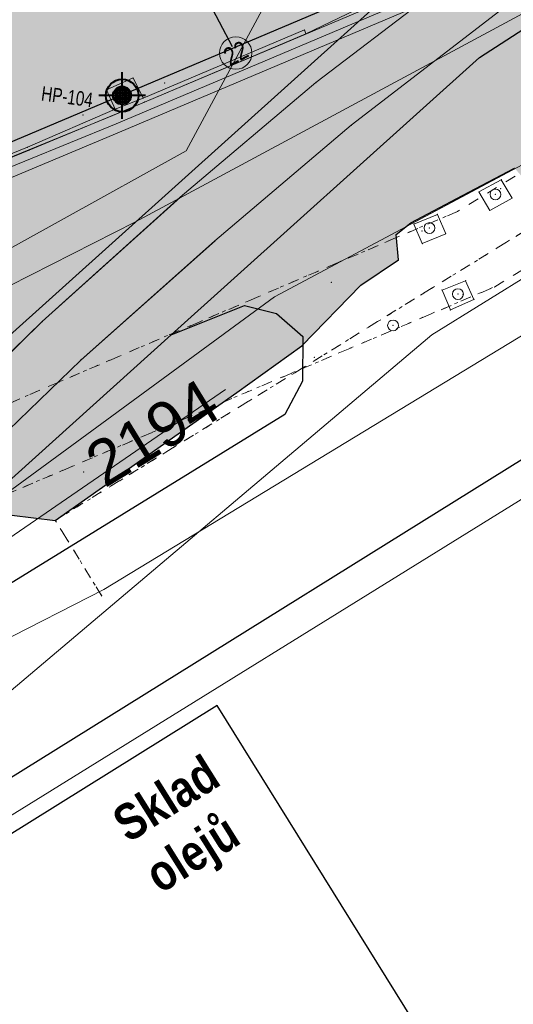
# Model space of a CAD drawing. Header units: metres. Extents: x -535942 to -530626, y -1087729 to -1086275.
# Tile 187 of 247: x -534158 to -534145, y -1086890 to -1086863. Entities that reach past the tile are written whole.
import ezdxf
from ezdxf.enums import TextEntityAlignment as Align

# ---------------------------------------------------------------- set-up
doc = ezdxf.new("R2010")
doc.units = ezdxf.units.M
for name, pattern in [('A_CARA_15', [7.6, 5, -1.3, 0, -1.3]), ('C_1', [0.6, 0.3, -0.3]), ('CONTINOUS', [0]), ('DOT', [0.25, 0, -0.25]), ('Čerchovaná 20mm', [3000, 2000, -500, 0, -500])]:
    doc.linetypes.add(name, pattern=pattern)
for name, color, linetype in [('17', 7, 'Continuous'), ('18', 7, 'Continuous'), ('2', 7, 'Continuous'), ('23', 7, 'Continuous'), ('25', 7, 'Continuous'), ('_blok katastr', 7, 'Continuous'), ('_blok SS sítě', 7, 'Continuous'), ('_blok vrty G Consult', 7, 'Continuous'), ('_blok zaměření - nové', 7, 'Continuous'), ('_OSY POPIS', 7, 'Continuous'), ('_základy', 7, 'Continuous'), ('AG_srafy SS komunikace', 253, 'Continuous'), ('Hodnoty_hladiny', 7, 'Continuous'), ('Vrty_popis', 7, 'Continuous')]:
    doc.layers.add(name, color=color, linetype=linetype)
for name, color, linetype, lineweight in [('AG budovy tence', 240, 'Continuous', 18), ('AG uzemnění', 251, 'G_VED_663_PZ', 13), ('AG_komunikace', 240, 'CONTINOUS', 50), ('AG_SS kanal_déšť', 251, 'G_POTR_626_PN', 13), ('AG_SS osvětlení', 251, 'HP_04_VO', 13), ('AG_SS parovod', 251, 'G_POTR_654_PN', 13), ('AG_SS voda pitna', 251, 'G_POTR_616_PN', 13), ('AG_SS voda uzitkova', 251, 'G_POTR_617_PN', 13), ('CA_OSY', 5, 'A_CARA_15', 18), ('RP_kom_popis', 240, 'Continuous', 35), ('RP_kom_srafy_asfalt', 41, 'Continuous', 18), ('RP_komunikace', 240, 'Continuous', 35), ('SS_TEXT5', 4, 'Continuous', 50), ('Standard', 240, 'Continuous', 5)]:
    doc.layers.add(name, color=color, linetype=linetype, lineweight=lineweight)
for name, color, linetype, lineweight, true_color in [('AG_Demolice', 7, 'Continuous', 25, 0xff8000), ('BT_hranice_budov', 7, 'Continuous', 30, 0x007f00), ('Značka předmět vrt', 7, 'Continuous', 0, 0x27eff2)]:
    doc.layers.add(name, color=color, linetype=linetype, lineweight=lineweight, true_color=true_color)
doc.layers.add('AG_revizni oblacek', color=111, linetype='Continuous', plot=False)
for name, color, linetype, true_color in [('BT_hranice_parcel', 7, 'Continuous', 0x007f00), ('BT_text_parcel', 7, 'Continuous', 0x007f00), ('BT_vnitrni_kresby', 7, 'Continuous', 0x007f00)]:
    doc.layers.add(name, color=color, linetype=linetype, true_color=true_color)
doc.layers.get('17').off()
doc.styles.add('Arial', font='arialbd.ttf')
doc.styles.add('BT_text_mapy_m', font='arial.ttf', dxfattribs={"height": 5})
doc.styles.add('ROMANS', font='romans')
doc.styles.get("Standard").update_dxf_attribs({"font": 'ARIALN.TTF'})
doc.linetypes.add('G_POTR_616_PN', pattern='A,0.5,-1,2,-6.5,[2,hpfmlin.shx,S=1,R=0,X=0,Y=0],-6.5,2,-1,0.5', length=20)
doc.linetypes.add('G_POTR_617_PN', pattern='A,0.5,-1,2,-6.5,[1,hpfmlin.shx,S=1,R=0,X=0,Y=0],-6.5,2,-1,0.5', length=20)
doc.linetypes.add('G_POTR_626_PN', pattern='A,0.5,-1,2,-6.5,[8,hpfmlin.shx,S=1,R=0,X=0,Y=0],-6.5,2,-1,0.5', length=20)
doc.linetypes.add('G_POTR_654_PN', pattern='A,0.5,-1,2,-6.5,[18,hpfmlin.shx,S=1,R=0,X=0,Y=0],-6.5,2,-1,0.5', length=20)
doc.linetypes.add('G_VED_663_PZ', pattern='A,3.5,-3,7,-3,7,-6.5,[23,hpfmlin.shx,S=1,R=0,X=0,Y=0],-6.5,7,-3,7,-3,3.5', length=60)
doc.linetypes.add('HP_03_DEM', pattern='A,0,[234,hpfmlin.shx,S=1,R=0,X=0,Y=0],-12.5', length=12.5)
doc.linetypes.add('HP_04_VO', pattern='A,0.5,-1,2,-5,[28,hpfmlin.shx,S=1,R=0,X=0,Y=0],-0.8,["VO",ROMANS,S=1.7,R=0,X=2.75,Y=-0.8],-7,2,-1,0.5', length=19.8)

# ---------------------------------------------------------------- blocks, each defined once
blk = doc.blocks.new('_KATASTR')
at = {"layer": 'BT_hranice_budov', "lineweight": -3}
blk.add_lwpolyline([(-534145.09, -1086894.29), (-534152.75, -1086881.99), (-534170.43, -1086893), (-534171.14, -1086891.87), (-534129.32, -1086865.85), (-534128.03, -1086867.93), (-534136.21, -1086873.02), (-534129.51, -1086883.79), (-534113.39, -1086873.69), (-534112.45, -1086875.3), (-534162.13, -1086906.33), (-534162.77, -1086905.3), (-534145.09, -1086894.29)], dxfattribs=at)
at = {"layer": 'BT_hranice_parcel', "lineweight": -3}
for points in [[(-534206.14, -1086880.22), (-534169.21, -1086864.91), (-534148.36, -1086856.3), (-534133.88, -1086850.15), (-534119.94, -1086844.57), (-534127.01, -1086848.54), (-534147.29, -1086861.65), (-534194.56, -1086881.62), (-534201.1, -1086882.4), (-534206.14, -1086880.22)], [(-534154.02, -1086871.72), (-534145.47, -1086864.03), (-534125.55, -1086851.16), (-534114.31, -1086844.85)], [(-534147.29, -1086861.65), (-534162.1, -1086874.96)], [(-534171.14, -1086891.87), (-534129.32, -1086865.85), (-534128.03, -1086867.93), (-534120.1, -1086863), (-534113.39, -1086873.69)], [(-534165.84, -1086883.14), (-534162.12, -1086879.01), (-534154.02, -1086871.72), (-534151.99, -1086870.91), (-534151.1, -1086871.13), (-534150.37, -1086871.77), (-534150.38, -1086873), (-534150.87, -1086873.93), (-534165.84, -1086883.14)]]:
    blk.add_lwpolyline(points, dxfattribs=at)
at = {"layer": 'BT_vnitrni_kresby', "lineweight": -3}
for points in [[(-534152.75, -1086881.99), (-534170.43, -1086893)], [(-534145.09, -1086894.29), (-534152.75, -1086881.99)]]:
    blk.add_lwpolyline(points, dxfattribs=at)
at = {"layer": 'BT_text_parcel', "lineweight": -3, "style": 'BT_text_mapy_m'}
blk.add_text('2194', height=1.25, rotation=31.6, dxfattribs=at).set_placement((-534155.87, -1086875.98))
blk = doc.blocks.new('kanalizace SS')
at = {"layer": 'AG_SS kanal_déšť', "ltscale": 0.7}
for p, q in [((-534155.89, -1086878.78), (-534137.93, -1086867.87)), ((-534164.37, -1086883.08), (-534155.89, -1086878.78))]:
    blk.add_line(p, q, dxfattribs=at)
blk.add_lwpolyline([(-534140.63, -1086865.06), (-534151.155, -1086870.665), (-534159.88, -1086877.05), (-534170.411, -1086882.676)], dxfattribs=at)
blk = doc.blocks.new('ss pitná voda')
at = {"layer": 'AG_SS voda pitna', "ltscale": 0.7}
for points in [[(-534136.993, -1086857.41), (-534139.753, -1086857.236), (-534151.439, -1086862.593), (-534153.608, -1086866.618)], [(-534153.608, -1086866.618), (-534177.88, -1086880.07), (-534231.59, -1086908.84), (-534257.971, -1086921.863)]]:
    blk.add_lwpolyline(points, dxfattribs=at)
blk = doc.blocks.new('ss prumyslová voda')
at = {"layer": 'AG_SS voda uzitkova', "ltscale": 0.7}
blk.add_lwpolyline([(-534099.797, -1086845.933), (-534114.141, -1086847.054), (-534133.507, -1086857.027), (-534155.014, -1086868.592), (-534177.735, -1086880.116), (-534183.94, -1086883.943), (-534225.493, -1086904.924), (-534257.915, -1086921.308)], dxfattribs=at)
blk = doc.blocks.new('ss_vo')
at = {"layer": 'AG_SS osvětlení', "ltscale": 0.7}
blk.add_line((-534152.51323, -1086873.23881), (-534162.8242, -1086880.30249), dxfattribs=at)
blk = doc.blocks.new('ss_pára')
at = {"layer": 'AG_SS parovod', "ltscale": 0.7}
blk.add_line((-534169.82, -1086892.062), (-534135.643, -1086870.911), dxfattribs=at)
blk = doc.blocks.new('ss uzemnění')
at = {"layer": 'AG uzemnění', "ltscale": 0.4}
for p, q in [((-534146.797, -1086871.722), (-534117.433, -1086853.479)), ((-534170.326, -1086891.592), (-534146.797, -1086871.722))]:
    blk.add_line(p, q, dxfattribs=at)
blk = doc.blocks.new('Z15')
at = {"layer": '23', "color": 0, "lineweight": -2}
blk.add_circle((0, 0), 0.15, dxfattribs=at)
blk = doc.blocks.new('doměř')
at = {"layer": '18', "color": 252, "linetype": 'Continuous', "lineweight": 13}
for p in [(-534157.601, -1086871.351), (-534156.532, -1086872.422), (-534156.449, -1086875.519), (-534157.236, -1086876.863)]:
    blk.add_point(p, dxfattribs=at)
at = {"layer": '2', "color": 252, "linetype": 'DOT', "lineweight": 13}
for p, q in [((-534157.236, -1086876.863), (-534138.863, -1086865.539)), ((-534146.078, -1086868.297), (-534177.947, -1086881.925)), ((-534175.807, -1086883.445), (-534145.053, -1086870.388)), ((-534155.947, -1086878.955), (-534157.236, -1086876.863))]:
    blk.add_line(p, q, dxfattribs=at)
at = {"layer": '2', "color": 252, "linetype": 'Continuous', "lineweight": 13}
for p, q in [((-534153.768, -1086867.902), (-534157.601, -1086871.351)), ((-534156.532, -1086872.422), (-534152.808, -1086869.11)), ((-534157.601, -1086871.351), (-534161.213, -1086874.869)), ((-534159.959, -1086875.733), (-534156.532, -1086872.422))]:
    blk.add_line(p, q, dxfattribs=at)
blk = doc.blocks.new('Zaměření - zekan')
at = {"layer": 'AG_srafy SS komunikace', "transparency": 33554516}
h = blk.add_hatch(color=256, dxfattribs=at)
h.dxf.hatch_style = 1
h.paths.add_polyline_path([(-534240.26, -1086848.01), (-534242.39, -1086848.54), (-534243.974, -1086849.136), (-534248.67, -1086851.22), (-534254.11, -1086853.75), (-534260.09, -1086856.64), (-534264.42, -1086858.86), (-534270.39, -1086862.11), (-534275.64, -1086864.95), (-534281.45, -1086868.07), (-534281.659, -1086868.183), (-534285.72, -1086869.95), (-534292.582, -1086873.477), (-534300.99, -1086878.21), (-534304.7, -1086880.03), (-534311.17, -1086883.6), (-534311.21, -1086883.69), (-534319, -1086887.9), (-534326.28, -1086891.8), (-534333.68, -1086895.85), (-534341.033, -1086899.872), (-534342.39, -1086900.59), (-534348.52, -1086904), (-534357.39, -1086909.18), (-534363.51, -1086912.76), (-534368.15, -1086915.35), (-534368.58, -1086915.38), (-534371.67, -1086917.17), (-534371.6, -1086917.36), (-534374.61, -1086918.91), (-534375.85, -1086919.55), (-534383.298, -1086923.67), (-534387.62, -1086926.167), (-534390.99, -1086928.47), (-534395.26, -1086932.19), (-534398.39, -1086935.37), (-534401.04, -1086938.71), (-534403.34, -1086942.64), (-534405.25, -1086947.26), (-534406.47, -1086948.88), (-534407.31, -1086949.26), (-534408.77, -1086950.15), (-534411.9, -1086951.42), (-534412.44, -1086951.7), (-534411.572, -1086955.25), (-534406.31, -1086953.97), (-534406.43, -1086955.99), (-534406.92, -1086958.84), (-534407.82, -1086961.82), (-534408.73, -1086963.55), (-534410.13, -1086965.71), (-534411.33, -1086966.62), (-534411.44, -1086966.66), (-534412.09, -1086967.39), (-534412.79, -1086968.05), (-534413.62, -1086968.71), (-534414.49, -1086969.26), (-534416.26, -1086969.93), (-534415.54, -1086973.73), (-534414.56, -1086973.85), (-534413.62, -1086974.05), (-534405.67, -1086972.87), (-534403.64, -1086972.67), (-534402.63, -1086972.81), (-534401.62, -1086973.13), (-534400.5, -1086973.63), (-534397.57, -1086975.25), (-534395.92, -1086976.46), (-534395, -1086977.42), (-534392.36, -1086981.04), (-534391.77, -1086982.25), (-534391.1, -1086982), (-534390.78, -1086982.85), (-534391.39, -1086983.1), (-534390.58, -1086985.29), (-534390.25, -1086986.4), (-534390.1, -1086987.69), (-534390.06, -1086988.65), (-534390.2, -1086989.8), (-534390.5, -1086990.92), (-534391.16, -1086992.45), (-534391.4, -1086992.91), (-534381.94, -1086987.31), (-534382.24, -1086986.32), (-534382.32, -1086985.31), (-534382.16, -1086984.27), (-534381.82, -1086983.34), (-534381.32, -1086982.44), (-534380.71, -1086981.63), (-534379.98, -1086980.93), (-534379.21, -1086980.3), (-534378.39, -1086979.72), (-534377.467, -1086979.211), (-534373.711, -1086977.112), (-534372.583, -1086976.508), (-534371.89, -1086976.12), (-534371.16, -1086975.66), (-534367.03, -1086973.76), (-534365.62, -1086973.12), (-534362.45, -1086971.42), (-534362.565, -1086971.198), (-534357.153, -1086968.396), (-534349.974, -1086964.676), (-534344.031, -1086961.597), (-534335.38, -1086957.063), (-534329.65, -1086954.06), (-534329.53, -1086954.31), (-534329, -1086954.29), (-534328.53, -1086954.37), (-534328.09, -1086954.52), (-534327.64, -1086954.75), (-534327.21, -1086955.13), (-534326.4, -1086956.7), (-534323.4, -1086955.17), (-534324.27, -1086953.55), (-534324.32, -1086953.03), (-534324.26, -1086952.54), (-534324.13, -1086952.05), (-534323.82, -1086951.55), (-534323.49, -1086951.1), (-534311.67, -1086944.94), (-534305.34, -1086941.6), (-534300.39, -1086939.07), (-534294.798, -1086936.104), (-534294.97, -1086935.8), (-534290.77, -1086933.636), (-534286.14, -1086931.26), (-534286.02, -1086931.42), (-534285.95, -1086931.48), (-534281.89, -1086929.385), (-534271.3, -1086923.94), (-534268.39, -1086922.44), (-534266.57, -1086921.49), (-534263.17, -1086919.71), (-534259.895, -1086918.003), (-534258.72, -1086917.39), (-534257.63, -1086916.91), (-534256.65, -1086916.73), (-534255.56, -1086916.71), (-534254.93, -1086916.98), (-534253.92, -1086917.86), (-534252.78, -1086919.28), (-534251.69, -1086920.86), (-534249.08, -1086925.78), (-534247.53, -1086928.67), (-534240.07, -1086924.81), (-534241.74, -1086921.65), (-534244.189, -1086916.906), (-534244.46, -1086916.38), (-534245.17, -1086914.8), (-534245.34, -1086913.82), (-534245.4, -1086912.79), (-534245.16, -1086911.8), (-534244.75, -1086910.85), (-534244.21, -1086909.95), (-534243.65, -1086909.23), (-534242.81, -1086908.49), (-534241.96, -1086907.93), (-534238.92, -1086906.61), (-534233.75, -1086904.35), (-534231.72, -1086903.63), (-534231.12, -1086903.38), (-534222.86, -1086899.98), (-534221.64, -1086899.45), (-534215.26, -1086896.83), (-534209.18, -1086894.35), (-534207.62, -1086893.82), (-534206.23, -1086893.48), (-534204.6, -1086893.25), (-534203.26, -1086893.19), (-534201.71, -1086893.25), (-534200.38, -1086893.427), (-534199.2, -1086893.7), (-534197.72, -1086894.19), (-534196.37, -1086894.9), (-534195.14, -1086895.82), (-534194.07, -1086896.96), (-534193.35, -1086897.92), (-534192.6, -1086899.44), (-534189.28, -1086891.78), (-534190.21, -1086891.25), (-534190.71, -1086890.67), (-534191, -1086890.06), (-534191.12, -1086889.29), (-534191.03, -1086888.49), (-534190.77, -1086887.8), (-534190.37, -1086887.08), (-534189.77, -1086886.62), (-534189.02, -1086886.35), (-534188.25, -1086886.41), (-534187.49, -1086886.8), (-534187, -1086887.35), (-534186.63, -1086888.11), (-534186.43, -1086889.03), (-534186.44, -1086889.87), (-534176.56, -1086889.35), (-534177.65, -1086886.35), (-534179.05, -1086882.57), (-534179.03, -1086882.09), (-534178.78, -1086881.7), (-534177.003, -1086880.974), (-534171.47, -1086878.73), (-534168.599, -1086877.516), (-534164.678, -1086875.911), (-534163.53, -1086875.46), (-534162.56, -1086875.05), (-534161.21, -1086874.87), (-534158.44, -1086876.72), (-534157.24, -1086876.86), (-534152.2, -1086873.32), (-534150.4, -1086872.02), (-534148.76, -1086870.34), (-534147.72, -1086869.64), (-534147.78, -1086868.94), (-534147.38, -1086868.62), (-534145.94, -1086867.86), (-534144.5, -1086867.1), (-534142.98, -1086868.83), (-534139.47, -1086866.78), (-534139.23, -1086867.11), (-534139.46, -1086867.68), (-534138.99, -1086868.33), (-534117.868, -1086863.128), (-534113.56, -1086852.87), (-534114.37, -1086851.52), (-534114.78, -1086850.57), (-534115.01, -1086849.57), (-534115.14, -1086848.49), (-534115.1, -1086846.51), (-534114.61, -1086844.2), (-534114.35, -1086844.04), (-534113.74, -1086841.96), (-534113.25, -1086840.97), (-534112.53, -1086839.04), (-534112.01, -1086837.76), (-534111.58, -1086837.05), (-534111.22, -1086836.67), (-534110.4, -1086836), (-534109.57, -1086835.59), (-534107.574, -1086834.453), (-534105.261, -1086833.135), (-534102.914, -1086831.772), (-534099.15, -1086829.58), (-534093.838, -1086826.49), (-534089.789, -1086824.133), (-534088.77, -1086823.54), (-534084.12, -1086821.01), (-534085.871, -1086817.863), (-534090.54, -1086820.46), (-534093.59, -1086822.14), (-534094.49, -1086822.57), (-534095.48, -1086822.88), (-534096.44, -1086822.95), (-534097.57, -1086822.86), (-534098.46, -1086822.57), (-534101.43, -1086820.53), (-534103.51, -1086818.2), (-534105.97, -1086814.25), (-534107.99, -1086810.23), (-534109.55, -1086807.26), (-534111.07, -1086804.41), (-534111.9, -1086802.88), (-534116.5, -1086794.06), (-534117.17, -1086792.06), (-534117.42, -1086790.69), (-534117.39, -1086789.25), (-534117.19, -1086787.5), (-534116.66, -1086785.76), (-534115.86, -1086784.28), (-534114.92, -1086782.83), (-534113.95, -1086781.82), (-534112.79, -1086780.91), (-534108.66, -1086778.44), (-534110.505, -1086775.354), (-534114.85, -1086777.87), (-534116.37, -1086778.45), (-534117.72, -1086778.78), (-534118.78, -1086778.9), (-534119.79, -1086778.87), (-534120.72, -1086778.71), (-534122.33, -1086778.24), (-534123.61, -1086777.53), (-534124.14, -1086776.51), (-534124.5, -1086775.53), (-534124.78, -1086773.93), (-534124.92, -1086772.42), (-534124.95, -1086770.88), (-534124.84, -1086769.37), (-534124.65, -1086767.87), (-534124.34, -1086766.41), (-534123.95, -1086764.94), (-534123.48, -1086763.55), (-534122.531, -1086761.319), (-534122.48, -1086761.2), (-534121.67, -1086759.91), (-534120.71, -1086758.7), (-534119.94, -1086758), (-534115.095, -1086754.803), (-534112.489, -1086753.118), (-534108.92, -1086750.81), (-534112.62, -1086746.13), (-534115.807, -1086748.182), (-534119.268, -1086750.409), (-534123.55, -1086753.29), (-534125.75, -1086754.94), (-534127.24, -1086756.26), (-534128.21, -1086757.38), (-534129.07, -1086758.68), (-534129.99, -1086760.43), (-534130.79, -1086762.3), (-534131.77, -1086765.256), (-534132.17, -1086766.67), (-534132.754, -1086769.154), (-534133.08, -1086770.92), (-534132.94, -1086773.13), (-534131.84, -1086777.78), (-534132.14, -1086777.97), (-534130.89, -1086781.58), (-534129.44, -1086783.59), (-534126.631, -1086788.645), (-534124.24, -1086793.34), (-534123.65, -1086795.82), (-534123.48, -1086797.42), (-534123.973, -1086799.534), (-534124.97, -1086801.52), (-534126.17, -1086803.45), (-534127.54, -1086804.78), (-534127.92, -1086804.75), (-534132.58, -1086807.28), (-534139.56, -1086810.01), (-534146.11, -1086812.58), (-534152.72, -1086815.14), (-534159.36, -1086817.74), (-534166.12, -1086820.4), (-534174.33, -1086823.85), (-534182.75, -1086826.87), (-534190.84, -1086831.94), (-534200.46, -1086836.84), (-534206.25, -1086839.79), (-534206.69, -1086840.05), (-534208.746, -1086841.112), (-534210.685, -1086842.126), (-534215.801, -1086844.801), (-534222.31, -1086848.04), (-534225.67, -1086849.34), (-534227.09, -1086849.34), (-534228.34, -1086849.44), (-534229.373, -1086849.268), (-534230.35, -1086849.04), (-534234.18, -1086847.95), (-534236.16, -1086847.74), (-534238.29, -1086847.76)])
h.paths.add_polyline_path([(-534391.83, -1086964.99), (-534388.99, -1086967.75), (-534389.32, -1086968.65), (-534389.03, -1086969.71), (-534388.91, -1086968.78), (-534388.57, -1086967.76), (-534388.06, -1086966.84), (-534386.87, -1086965.26), (-534384.26, -1086962.14), (-534380.15, -1086957.28), (-534377.72, -1086954.43), (-534375.258, -1086953.139), (-534377.42, -1086949), (-534378.23, -1086949.37), (-534378.17, -1086949.49), (-534379.06, -1086949.91), (-534380.6, -1086951.93), (-534380.7, -1086951.86), (-534381.58, -1086953.7), (-534381.483, -1086953.784), (-534383.82, -1086956.48), (-534386.678, -1086959.782), (-534387.92, -1086961.27), (-534389.99, -1086963.67), (-534390.75, -1086964.34), (-534391.55, -1086964.89)], flags=16)
at = {"layer": '18', "color": 252, "lineweight": 15}
for p in [(-534150.33, -1086863.27), (-534150.29, -1086863.38), (-534155.08, -1086864.6), (-534154.2, -1086864.74), (-534150.01, -1086864.73), (-534155.82, -1086864.93), (-534155.38, -1086865.1), (-534155.07, -1086865.07), (-534154.8, -1086865.16), (-534154.76, -1086865.27), (-534156.47, -1086865.63), (-534155.58, -1086865.47), (-534149.03, -1086865.91), (-534158.01, -1086866.52), (-534157.96, -1086866.6), (-534144.87, -1086867.42), (-534145.49, -1086867.76), (-534145.03, -1086867.83), (-534144.89, -1086867.67), (-534153.77, -1086867.9), (-534144.57, -1086867.93), (-534146.64, -1086868.38), (-534146.08, -1086868.3), (-534145.19, -1086868.27), (-534147.38, -1086868.62), (-534147.29, -1086868.65), (-534147.78, -1086868.94), (-534147.07, -1086868.84), (-534146.86, -1086868.76), (-534146.41, -1086868.92), (-534152.81, -1086869.11), (-534147.06, -1086869.19), (-534147.72, -1086869.64), (-534149.58, -1086870.26), (-534145.86, -1086870.22), (-534148.76, -1086870.34), (-534146.51, -1086870.48), (-534146.07, -1086870.59), (-534145.05, -1086870.39), (-534145.93, -1086870.61), (-534145.63, -1086870.74), (-534146.28, -1086871.03), (-534157.6, -1086871.35), (-534147.87, -1086871.46), (-534150.4, -1086872.02), (-534156.53, -1086872.42), (-534150.05, -1086872.34), (-534152.2, -1086873.32), (-534156.45, -1086875.52), (-534157.24, -1086876.86)]:
    blk.add_point(p, dxfattribs=at)
at = {"layer": '2', "color": 251, "linetype": 'C_1', "lineweight": 15}
for p, q in [((-534113.79, -1086848.52), (-534146.08, -1086868.3)), ((-534145.05, -1086870.39), (-534112.57, -1086850.5)), ((-534157.24, -1086876.86), (-534138.86, -1086865.54)), ((-534146.08, -1086868.3), (-534177.95, -1086881.93)), ((-534175.81, -1086883.45), (-534145.05, -1086870.39)), ((-534155.95, -1086878.96), (-534157.24, -1086876.86))]:
    blk.add_line(p, q, dxfattribs=at)
at = {"layer": '2', "color": 251, "lineweight": 15}
for p, q in [((-534150.29, -1086863.38), (-534146.18, -1086861.4)), ((-534150.33, -1086863.27), (-534154.8, -1086865.16)), ((-534154.76, -1086865.27), (-534150.29, -1086863.38)), ((-534150.33, -1086863.27), (-534150.29, -1086863.38)), ((-534155.08, -1086864.6), (-534155.82, -1086864.93)), ((-534154.8, -1086865.16), (-534155.08, -1086864.6)), ((-534155.82, -1086864.93), (-534155.58, -1086865.47)), ((-534154.76, -1086865.27), (-534157.96, -1086866.6)), ((-534155.58, -1086865.47), (-534154.8, -1086865.16)), ((-534158.01, -1086866.52), (-534155.58, -1086865.47)), ((-534165.53, -1086869.54), (-534158.01, -1086866.52)), ((-534157.96, -1086866.6), (-534165.49, -1086869.69)), ((-534147.38, -1086868.62), (-534144.5, -1086867.1)), ((-534147.78, -1086868.94), (-534147.38, -1086868.62)), ((-534147.78, -1086868.94), (-534147.72, -1086869.64)), ((-534147.72, -1086869.64), (-534148.76, -1086870.34)), ((-534148.76, -1086870.34), (-534150.4, -1086872.02)), ((-534150.4, -1086872.02), (-534152.2, -1086873.32))]:
    blk.add_line(p, q, dxfattribs=at)
at = {"layer": '23', "color": 252, "lineweight": 15}
for p, q in [((-534145.49, -1086867.76), (-534144.87, -1086867.42)), ((-534144.87, -1086867.42), (-534144.57, -1086867.93)), ((-534145.19, -1086868.27), (-534145.49, -1086867.76)), ((-534144.57, -1086867.93), (-534145.19, -1086868.27)), ((-534147.29, -1086868.65), (-534146.64, -1086868.38)), ((-534146.64, -1086868.38), (-534146.41, -1086868.92)), ((-534147.06, -1086869.19), (-534147.29, -1086868.65)), ((-534146.41, -1086868.92), (-534147.06, -1086869.19)), ((-534146.51, -1086870.48), (-534145.86, -1086870.22)), ((-534145.86, -1086870.22), (-534145.63, -1086870.74)), ((-534146.28, -1086871.03), (-534146.51, -1086870.48)), ((-534145.63, -1086870.74), (-534146.28, -1086871.03))]:
    blk.add_line(p, q, dxfattribs=at)
at = {"layer": '25', "color": 252, "lineweight": 15}
for p, q in [((-534145.8, -1086861.5), (-534150.01, -1086864.73)), ((-534149.03, -1086865.91), (-534144.91, -1086862.74)), ((-534150.01, -1086864.73), (-534153.77, -1086867.9)), ((-534152.81, -1086869.11), (-534149.03, -1086865.91)), ((-534153.77, -1086867.9), (-534157.6, -1086871.35)), ((-534156.53, -1086872.42), (-534152.81, -1086869.11)), ((-534157.6, -1086871.35), (-534161.21, -1086874.87)), ((-534159.96, -1086875.73), (-534156.53, -1086872.42))]:
    blk.add_line(p, q, dxfattribs=at)
at = {"layer": 'AG_revizni oblacek'}
blk.add_lwpolyline([(-534186.44, -1086889.87), (-534176.56, -1086889.35), (-534177.65, -1086886.35), (-534179.05, -1086882.57), (-534179.03, -1086882.09), (-534178.78, -1086881.7), (-534177.003, -1086880.974), (-534171.47, -1086878.73), (-534168.599, -1086877.516), (-534164.678, -1086875.911), (-534163.53, -1086875.46), (-534162.56, -1086875.05), (-534161.21, -1086874.87), (-534158.44, -1086876.72), (-534157.24, -1086876.86), (-534152.2, -1086873.32), (-534150.4, -1086872.02), (-534148.76, -1086870.34), (-534147.72, -1086869.64), (-534147.78, -1086868.94), (-534147.38, -1086868.62), (-534145.94, -1086867.86), (-534144.5, -1086867.1)], dxfattribs=at)
at = {"layer": '17', "color": 251, "lineweight": 15}
for p in [(-534145.03, -1086867.83), (-534146.86, -1086868.76), (-534146.07, -1086870.59), (-534147.87, -1086871.46)]:
    blk.add_blockref('Z15', p, dxfattribs=at)
at = {"layer": '_blok zaměření - nové', "lineweight": -3}
blk.add_blockref('doměř', (0, 0), dxfattribs=at)
blk = doc.blocks.new('hala návrh')
at = {"layer": 'Standard', "color": 6, "linetype": 'Continuous', "lineweight": 25, "transparency": 33554687, "insert": (224.655, -30.693), "char_height": 1, "width": 3.04298, "attachment_point": 7, "rotation": 4.6111, "style": 'Arial'}
blk.add_mtext('\\W0.83;Sklad olejů', dxfattribs=at)
blk = doc.blocks.new('00RADA')
at = {"color": 0, "lineweight": -2}
blk.add_circle((0, 0), 4.5, dxfattribs=at)
at = {"layer": 'SS_TEXT5', "color": 0, "lineweight": -2, "style": 'ROMANS', "width": 0.8}
blk.add_attdef('1', text='', height=5, dxfattribs=at).set_placement((0, 0), align=Align.MIDDLE)
blk = doc.blocks.new('půdorys nový')
at = {"layer": 'CA_OSY', "color": 251, "lineweight": 15}
blk.add_line((265.767, 11.234), (265.767, 87.661), dxfattribs=at)
at = {"layer": '_OSY POPIS', "color": 251, "lineweight": 15}
ref = blk.add_blockref('00RADA', (265.772, 10.784), dxfattribs=dict(at, xscale=0.09999999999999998, yscale=0.09999999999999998, zscale=0.09999999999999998))
ref.add_attrib('1', '22', dxfattribs={"layer": 'SS_TEXT5', "color": 0, "height": 0.5, "rotation": 0}).set_placement((265.772, 10.784), align=Align.MIDDLE)
blk = doc.blocks.new('_vrty G Consult')
at = {"layer": 'Hodnoty_hladiny', "color": 251, "lineweight": 40}
blk.add_point((-534155.383, -1086865.085), dxfattribs=at)
at = {"layer": 'Vrty_popis', "color": 251, "lineweight": 40}
blk.add_point((-534155.383, -1086865.085), dxfattribs=at)
at = {"layer": 'Značka předmět vrt', "color": 251, "linetype": 'Continuous', "lineweight": 40}
for p, q in [((-534155.383, -1086864.836), (-534155.383, -1086864.436)), ((-534155.508, -1086864.869), (-534155.508, -1086865.302)), ((-534155.446, -1086864.844), (-534155.446, -1086865.328)), ((-534155.383, -1086864.836), (-534155.383, -1086865.335)), ((-534155.321, -1086864.844), (-534155.321, -1086865.328)), ((-534155.258, -1086864.869), (-534155.258, -1086865.302)), ((-534155.633, -1086865.086), (-534156.033, -1086865.086)), ((-534155.133, -1086865.086), (-534155.633, -1086865.086)), ((-534155.141, -1086865.023), (-534155.625, -1086865.023)), ((-534155.167, -1086864.96), (-534155.599, -1086864.96)), ((-534155.571, -1086864.92), (-534155.571, -1086865.251)), ((-534155.218, -1086864.898), (-534155.548, -1086864.898)), ((-534155.195, -1086864.92), (-534155.195, -1086865.251)), ((-534154.734, -1086865.086), (-534155.133, -1086865.086)), ((-534155.141, -1086865.148), (-534155.625, -1086865.148)), ((-534155.167, -1086865.21), (-534155.599, -1086865.21)), ((-534155.218, -1086865.273), (-534155.548, -1086865.273)), ((-534155.383, -1086865.735), (-534155.383, -1086865.335))]:
    blk.add_line(p, q, dxfattribs=at)
for radius in [0.45, 0.25]:
    blk.add_circle((-534155.383, -1086865.086), radius, dxfattribs=at)
at = {"layer": 'Vrty_popis', "color": 7, "width": 0.923512}
blk.add_text('HP-104', height=0.4, rotation=352.3361, dxfattribs=at).set_placement((-534157.646, -1086865.221), (-534156.225, -1086865.413), align=Align.FIT)
blk = doc.blocks.new('A$Cf8a33a96')
at = {"layer": 'AG_revizni oblacek', "linetype": 'Čerchovaná 20mm'}
blk.add_line((236960, -9246), (236960, 67435), dxfattribs=at)
blk = doc.blocks.new('komunikace')
at = {"layer": 'RP_kom_srafy_asfalt', "lineweight": 13, "transparency": 33554577}
h = blk.add_hatch(color=256, dxfattribs=at)
h.dxf.hatch_style = 1
edge = h.paths.add_edge_path()
edge.add_line((-534366.943, -1086966.059), (-534367.944, -1086966.479))
edge.add_line((-534367.944, -1086966.479), (-534369.119, -1086966.968))
edge.add_line((-534369.119, -1086966.968), (-534368.034, -1086969.051))
edge.add_line((-534368.034, -1086969.051), (-534222.595, -1086893.297))
edge.add_line((-534222.595, -1086893.297), (-534221.121, -1086892.676))
edge.add_line((-534221.121, -1086892.676), (-534219.318, -1086891.834))
edge.add_line((-534219.318, -1086891.834), (-534218.423, -1086891.356))
edge.add_line((-534218.423, -1086891.356), (-534217.658, -1086890.815))
edge.add_line((-534217.658, -1086890.815), (-534217.386, -1086890.584))
edge.add_line((-534217.386, -1086890.584), (-534200.738, -1086881.912))
edge.add_line((-534200.738, -1086881.912), (-534199.32, -1086882.41))
edge.add_line((-534199.32, -1086882.41), (-534197.861, -1086882.4))
edge.add_line((-534197.861, -1086882.4), (-534194.484, -1086881.69))
edge.add_line((-534194.484, -1086881.69), (-534187.552, -1086878.807))
edge.add_line((-534187.552, -1086878.807), (-534187.339, -1086879.218))
edge.add_line((-534187.339, -1086879.218), (-534182.831, -1086876.87))
edge.add_line((-534182.831, -1086876.87), (-534174.104, -1086873.38))
edge.add_line((-534174.104, -1086873.38), (-534155.642, -1086865.637))
edge.add_line((-534155.642, -1086865.637), (-534149.586, -1086863.078))
edge.add_line((-534149.586, -1086863.078), (-534145.545, -1086861.401))
edge.add_line((-534145.545, -1086861.401), (-534141.812, -1086859.958))
edge.add_line((-534141.812, -1086859.958), (-534139.924, -1086859.228))
edge.add_line((-534139.924, -1086859.228), (-534131.3, -1086856.14))
edge.add_line((-534131.3, -1086856.14), (-534115.644, -1086848.919))
edge.add_line((-534115.644, -1086848.919), (-534115.116, -1086848.691))
edge.add_line((-534115.116, -1086848.691), (-534101.692, -1086841.244))
edge.add_arc((-534106.371, -1086832.808), 9.647, 299.0201, 354.4572)
edge.add_line((-534096.77, -1086833.74), (-534096.669, -1086832.81))
edge.add_arc((-534086.734, -1086833.883), 9.993, 124.6047, 173.8373, ccw=False)
edge.add_arc((-534086.9, -1086833.785), 9.818, 123.0315, 124.1369, ccw=False)
edge.add_line((-534092.252, -1086825.553), (-534094.04, -1086822.355))
edge.add_line((-534094.04, -1086822.355), (-534094.49, -1086822.57))
edge.add_line((-534094.49, -1086822.57), (-534095.48, -1086822.88))
edge.add_line((-534095.48, -1086822.88), (-534096.44, -1086822.95))
edge.add_line((-534096.44, -1086822.95), (-534097.57, -1086822.86))
edge.add_line((-534097.57, -1086822.86), (-534098.46, -1086822.57))
edge.add_line((-534098.46, -1086822.57), (-534101.43, -1086820.53))
edge.add_line((-534101.43, -1086820.53), (-534103.51, -1086818.2))
edge.add_line((-534103.51, -1086818.2), (-534105.97, -1086814.25))
edge.add_line((-534105.97, -1086814.25), (-534116.35, -1086794.52))
edge.add_line((-534116.35, -1086794.52), (-534117.17, -1086792.06))
edge.add_line((-534117.17, -1086792.06), (-534117.42, -1086790.69))
edge.add_line((-534117.42, -1086790.69), (-534117.39, -1086789.25))
edge.add_line((-534117.39, -1086789.25), (-534117.19, -1086787.5))
edge.add_line((-534117.19, -1086787.5), (-534116.66, -1086785.76))
edge.add_line((-534116.66, -1086785.76), (-534115.86, -1086784.28))
edge.add_line((-534115.86, -1086784.28), (-534115.39, -1086783.555))
edge.add_line((-534115.39, -1086783.555), (-534118.669, -1086779.052))
edge.add_line((-534118.669, -1086779.052), (-534118.78, -1086778.9))
edge.add_line((-534118.78, -1086778.9), (-534119.79, -1086778.87))
edge.add_line((-534119.79, -1086778.87), (-534120.72, -1086778.71))
edge.add_line((-534120.72, -1086778.71), (-534122.33, -1086778.24))
edge.add_line((-534122.33, -1086778.24), (-534123.61, -1086777.53))
edge.add_line((-534123.61, -1086777.53), (-534124.14, -1086776.51))
edge.add_line((-534124.14, -1086776.51), (-534124.5, -1086775.53))
edge.add_line((-534124.5, -1086775.53), (-534124.78, -1086773.93))
edge.add_line((-534124.78, -1086773.93), (-534124.92, -1086772.42))
edge.add_line((-534124.92, -1086772.42), (-534124.95, -1086770.88))
edge.add_line((-534124.95, -1086770.88), (-534132.807, -1086769.514))
edge.add_line((-534132.807, -1086769.514), (-534132.982, -1086770.389))
edge.add_arc((-534139.464, -1086768.841), 6.664, 295.3172, 346.5731, ccw=False)
edge.add_line((-534136.614, -1086774.865), (-534137.521, -1086775.338))
edge.add_line((-534137.521, -1086775.338), (-534134.273, -1086781.574))
edge.add_line((-534134.273, -1086781.574), (-534139.363, -1086784.226))
edge.add_line((-534139.363, -1086784.226), (-534113.431, -1086834.013))
edge.add_line((-534113.431, -1086834.013), (-534123.746, -1086839.386))
edge.add_line((-534123.746, -1086839.386), (-534121.785, -1086843.15))
edge.add_line((-534121.785, -1086843.15), (-534186.706, -1086876.966))
edge.add_line((-534186.706, -1086876.966), (-534188.667, -1086873.201))
edge.add_line((-534188.667, -1086873.201), (-534366.943, -1086966.059))
at = {"layer": 'AG_komunikace', "linetype": 'HP_03_DEM', "lineweight": 13, "ltscale": 0.5}
blk.add_lwpolyline([(-534369.456, -1086966.863), (-534368.14, -1086969.388), (-534365.91, -1086968.227), (-534222.47, -1086893.514), (-534221.029, -1086892.909), (-534219.218, -1086892.064), (-534218.319, -1086891.583), (-534217.487, -1086890.998), (-534217.246, -1086890.793), (-534200.718, -1086882.184), (-534199.362, -1086882.66), (-534197.884, -1086882.65), (-534194.456, -1086881.94), (-534187.668, -1086879.126), (-534187.445, -1086879.555), (-534182.727, -1086877.097), (-534174.014, -1086873.611), (-534163.155, -1086868.975), (-534155.549, -1086865.869), (-534147.7, -1086862.552), (-534145.457, -1086861.636), (-534139.843, -1086859.464), (-534131.195, -1086856.367), (-534115.49, -1086849.123)], dxfattribs=at)
at = {"layer": 'RP_komunikace', "lineweight": 13}
for points in [[(-534187.551, -1086879.892), (-534182.622, -1086877.325), (-534173.919, -1086873.842), (-534173.919, -1086873.842), (-534155.453, -1086866.1), (-534147.604, -1086862.783), (-534145.365, -1086861.868), (-534139.756, -1086859.699), (-534131.091, -1086856.594)], [(-534369.234, -1086966.747), (-534368.034, -1086969.051), (-534366.025, -1086968.005), (-534222.577, -1086893.287), (-534221.13, -1086892.68), (-534219.33, -1086891.84), (-534218.45, -1086891.37), (-534217.64, -1086890.8), (-534217.386, -1086890.584), (-534200.738, -1086881.912), (-534199.32, -1086882.41), (-534197.91, -1086882.4), (-534194.53, -1086881.7), (-534187.552, -1086878.807), (-534187.339, -1086879.218), (-534182.831, -1086876.87), (-534174.11, -1086873.38), (-534163.251, -1086868.745), (-534155.645, -1086865.638), (-534147.796, -1086862.322), (-534145.55, -1086861.403), (-534139.93, -1086859.23), (-534131.3, -1086856.14)]]:
    blk.add_lwpolyline(points, dxfattribs=at)

msp = doc.modelspace()

# ---------------------------------------------------------------- hatches: boundary and pattern name
at = {"layer": 'AG_Demolice', "lineweight": -3}
h = msp.add_hatch(dxfattribs=at)
h.set_pattern_fill('ANSI31', color=253, scale=0.3)
h.set_pattern_definition([(72.51345, (0, 0), (-0.9084826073, 0.28620901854), [])])
edge = h.paths.add_edge_path()
edge.add_line((-534348.841, -1086934.302), (-534347.968, -1086936.438))
edge.add_line((-534347.968, -1086936.438), (-534319.478, -1086924.592))
edge.add_line((-534319.478, -1086924.592), (-534274.751, -1086905.167))
edge.add_line((-534274.751, -1086905.167), (-534233.125, -1086875.625))
edge.add_line((-534233.125, -1086875.625), (-534152.599, -1086830.989))
edge.add_line((-534152.599, -1086830.989), (-534105.758, -1086810.767))
edge.add_line((-534105.758, -1086810.767), (-534106.669, -1086808.657))
edge.add_line((-534106.669, -1086808.657), (-534153.614, -1086828.924))
edge.add_line((-534153.614, -1086828.924), (-534203.732, -1086856.704))
edge.add_line((-534203.732, -1086856.704), (-534235.331, -1086874.349))
edge.add_line((-534235.331, -1086874.349), (-534275.887, -1086903.154))
edge.add_line((-534275.887, -1086903.154), (-534320.377, -1086922.476))
edge.add_line((-534320.377, -1086922.476), (-534348.838, -1086934.311))

# ---------------------------------------------------------------- block references
at = {"rotation": 27.51349570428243}
msp.add_blockref('hala návrh', (-534367.592, -1086964.038), dxfattribs=at)
at = {"layer": '_blok katastr', "lineweight": -3}
msp.add_blockref('_KATASTR', (0, 0), dxfattribs=at)
at = {"layer": '_blok SS sítě'}
for name in ['kanalizace SS', 'ss_vo', 'ss pitná voda', 'ss uzemnění', 'ss prumyslová voda', 'ss_pára']:
    msp.add_blockref(name, (0, 0), dxfattribs=at)
at = {"layer": '_blok vrty G Consult', "color": 252}
msp.add_blockref('_vrty G Consult', (0, 0), dxfattribs=at)
at = {"layer": '_blok zaměření - nové', "linetype": 'ByBlock'}
msp.add_blockref('Zaměření - zekan', (0, 0), dxfattribs=at)
at = {"layer": '_základy', "xscale": 0.001, "yscale": 0.001, "zscale": 0.001, "rotation": 27.51344999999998}
msp.add_blockref('A$Cf8a33a96', (-534366.759, -1086965.005), dxfattribs=at)
at = {"layer": 'AG budovy tence', "rotation": 27.51344999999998}
msp.add_blockref('půdorys nový', (-534382.965, -1086996.251), dxfattribs=at)
at = {"layer": 'RP_kom_popis'}
msp.add_blockref('komunikace', (0, 0), dxfattribs=at)

doc.saveas('drawing.dxf')
